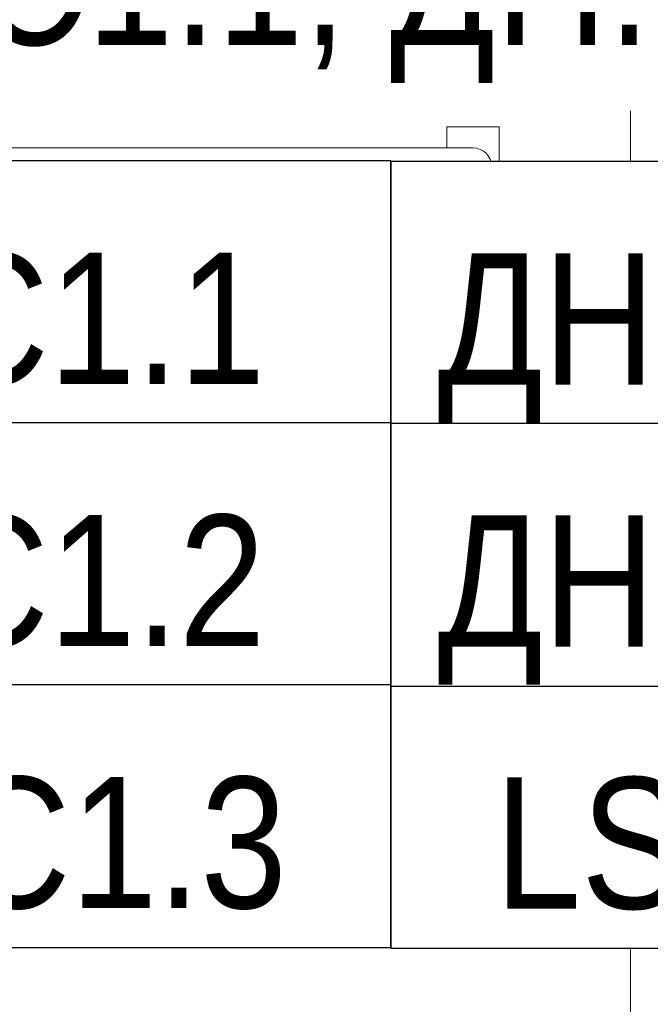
# Model space of a CAD drawing. Header units: millimetres. Extents: x 2069 to 83669, y 801 to 118701.
# Tile 72 of 145: x 43993 to 45195, y 42308 to 44183. Entities that reach past the tile are written whole.
import ezdxf
from ezdxf import colors
from ezdxf.entities.mleader import LeaderData, LeaderLine
from ezdxf.enums import TextEntityAlignment as Align
from ezdxf.math import Vec2, Vec3

# ---------------------------------------------------------------- set-up
doc = ezdxf.new("R2010")
doc.units = ezdxf.units.MM
doc.set_wipeout_variables(frame=1)
doc.linetypes.add('ADSK_Линия сетки', pattern=[25, 20, -2.5, 0, -2.5])
doc.linetypes.add('Штрихпунктир 15 х 2 х 2 мм', pattern=[19, 15, -2, 0, -2])
for name, color, linetype, lineweight in [('КИП_выноска', 6, 'Continuous', 25), ('Оси', 7, 'Continuous', 9), ('Парковка', 7, 'Continuous', 18)]:
    doc.layers.add(name, color=color, linetype=linetype, lineweight=lineweight)
doc.styles.add('Arial', font='arial.ttf', dxfattribs={"width": 0.85, "height": 350})
doc.styles.add('GOST 2.304', font='simplex.shx', dxfattribs={"width": 0.65, "oblique": 15})
doc.styles.get("Standard").update_dxf_attribs({"font": 'arial.ttf'})

# ---------------------------------------------------------------- blocks, each defined once
blk = doc.blocks.new('199_Парковочные места 3 класса и МГН - Малый класс-V22-Оборудование_B2_-11_400__На лист секция 6_-11_400')
at = {"layer": 'Парковка', "color": 253, "true_color": 0xaaaaaa}
for p, q in [((2500, 0), (2500, -5300)), ((2150, -4625), (2150, -4665)), ((2150, -4625), (2250, -4625)), ((2250, -4625), (2250, -4775)), ((300, -4665), (2200, -4665)), ((300, -4735), (2200, -4735)), ((2150, -4735), (2150, -4775)), ((2150, -4775), (2250, -4775)), ((2500, -5300), (0, -5300))]:
    blk.add_line(p, q, dxfattribs=at)
blk.add_arc((2200, -4700), 35, 270, 90, dxfattribs=at)
blk = doc.blocks.new('199_Парковочные места 3 класса и МГН - Средний класс-V31-Оборудование_B2_-11_400__На лист секция 6_-11_400')
at = {"layer": 'Парковка', "color": 253, "true_color": 0xaaaaaa}
for p, q in [((2500, 5300), (0, 5300)), ((2500, 0), (2500, 5300)), ((2150, 4735), (2150, 4775)), ((2150, 4775), (2250, 4775)), ((2250, 4625), (2250, 4775)), ((300, 4735), (2200, 4735)), ((300, 4665), (2200, 4665)), ((2150, 4625), (2150, 4665)), ((2150, 4625), (2250, 4625))]:
    blk.add_line(p, q, dxfattribs=at)
blk.add_arc((2200, 4700), 35, 270, 90, dxfattribs=at)
blk = doc.blocks.new('135_SLK_GD_AR_rvt-1-Оборудование_B2_-11_400__На лист секция 6_-11_400')
at = {"layer": 'Парковка', "color": 253, "lineweight": 18, "true_color": 0xaaaaaa}
for name, p in [('199_Парковочные места 3 класса и МГН - Малый класс-V22-Оборудование_B2_-11_400__На лист секция 6_-11_400', (-13015609.7, -9242250.3)), ('199_Парковочные места 3 класса и МГН - Средний класс-V31-Оборудование_B2_-11_400__На лист секция 6_-11_400', (-13015609.7, -9252900.3))]:
    blk.add_blockref(name, p, dxfattribs=at)
blk = doc.blocks.new('135_SLK_GD_KR_rvt-1-Оборудование_B2_-11_400__На лист секция 6_-11_400')
at = {"layer": 'Оси', "color": 254, "linetype": 'Штрихпунктир 15 х 2 х 2 мм', "true_color": 0xcccccc}
blk.add_line((-13054512.4, -9247100.3), (-12976778.8, -9247100.3), dxfattribs=at)
blk = doc.blocks.new('A$C946fac60')
at = {"layer": 'Оси', "color": 253, "linetype": 'ADSK_Линия сетки', "true_color": 0xaaaaaa}
blk.add_line((78533.6, 20931.6), (800, 20931.6), dxfattribs=at)
at = {"lineweight": 5}
for name in ['135_SLK_GD_KR_rvt-1-Оборудование_B2_-11_400__На лист секция 6_-11_400', '135_SLK_GD_AR_rvt-1-Оборудование_B2_-11_400__На лист секция 6_-11_400']:
    blk.add_blockref(name, (13055312.4, 9268031.9), dxfattribs=at)
blk = doc.blocks.new('_None')
blk = doc.blocks.new('*U216')
at = {"color": 0, "linetype": 'Continuous', "lineweight": 30, "ltscale": 75, "width": 0.85, "flags": 104}
blk.add_attdef('ПРИМЕЧАНИЕ_1', text='', height=2.5, dxfattribs=at).set_placement((8, 3.611), align=Align.BOTTOM_CENTER)
at = {"color": 0, "lineweight": 30, "width": 0.85, "flags": 104}
blk.add_attdef('ПРИМЕЧАНИЕ_2', text='', height=2.5, dxfattribs=at).set_placement((8, -7.53), align=Align.BOTTOM_CENTER)
at = {"color": 0, "lineweight": 30, "style": 'GOST 2.304', "width": 0.85}
for tag, p in [('ИМЯ_КАБЕЛЯ_2', (8, -7.5)), ('ИМЯ_КАБЕЛЯ_3', (8, -12.5)), ('ИМЯ_КАБЕЛЯ_4', (8, -17.5)), ('ИМЯ_КАБЕЛЯ_5', (8, -22.5)), ('ИМЯ_КАБЕЛЯ_6', (8, -27.5)), ('ИМЯ_КАБЕЛЯ_7', (8, -32.5)), ('ИМЯ_КАБЕЛЯ_8', (8, -37.5)), ('ИМЯ_КАБЕЛЯ_9', (8, -42.5))]:
    blk.add_attdef(tag, text='', height=2.5, dxfattribs=at).set_placement(p, align=Align.BOTTOM_CENTER)
at = {"linetype": 'Continuous'}
blk.add_wipeout([(0, 2.5), (16, 2.5), (16, -2.5), (0, -2.5)], dxfattribs=at)
at = {"color": 0}
blk.add_line((0, -2.5), (0, 0), dxfattribs=at)
at = {"color": 0, "linetype": 'Continuous'}
blk.add_lwpolyline([(0, -2.5), (16, -2.5), (16, 2.5), (0, 2.5)], close=True, dxfattribs=at)
at = {"color": 0, "lineweight": 30, "style": 'GOST 2.304', "width": 0.85}
blk.add_attdef('ИМЯ_КАБЕЛЯ_1', text='', height=2.5, dxfattribs=at).set_placement((8, -2.5), align=Align.BOTTOM_CENTER)

msp = doc.modelspace()

# ---------------------------------------------------------------- block references
msp.add_blockref('A$C946fac60', (2954.3, 22822.3))

# ---------------------------------------------------------------- next in the draw order: leaders
at = {"layer": 'КИП_выноска'}
ml = msp.add_multileader_mtext('Standard', dxfattribs=at)
ml.set_content('LSНС1.1...LSНС1.4\\PДН.НС1.1, ДН.НС1.2', color=256, style='Arial')
ml.set_leader_properties(color=256, linetype='ByLayer', lineweight=-1)
ml.set_arrow_properties(name='NONE')
ml.build(insert=Vec2(0, 0))
ml.multileader.update_dxf_attribs({"has_dogleg": 0, "text_left_attachment_type": 6, "text_right_attachment_type": 6, "dogleg_length": 0.5, "arrow_head_size": 300})
ctx = ml.context
ctx.base_point, ctx.char_height, ctx.arrow_head_size, ctx.landing_gap_size, ctx.plane_origin = Vec3(43094, 44493.4), 250, 300, 100, Vec3(48968.1, 41932.8)
ctx.left_attachment, ctx.right_attachment = 6, 6
notes = []
notes.append((ctx, [(0, (1, 1, 0), (43093.5, 44493.4), (1, 0), 0.5, [(0, [(38698.1, 45997.4)], 0, [])])]))
ctx.mtext.insert, ctx.mtext.width, ctx.mtext.flow_direction = Vec3(43194, 44801.7), 3078.848, 5
ctx.mtext.has_bg_fill, ctx.mtext.bg_color, ctx.mtext.bg_scale_factor, ctx.mtext.bg_transparency, ctx.mtext.use_window_bg_color = 1, -1027028792, 1.5, 0, 1
for ctx, leaders in notes:
    for number, flags, end, landing, length, lines in leaders:
        leader = LeaderData()
        leader.index, (leader.has_last_leader_line, leader.has_dogleg_vector, leader.attachment_direction) = number, flags
        leader.last_leader_point, leader.dogleg_vector, leader.dogleg_length = Vec3(end), Vec3(landing), length
        for number, points, colour, breaks in lines:
            line = LeaderLine()
            line.index, line.vertices, line.color, line.breaks = number, Vec3.list(points), colors.encode_raw_color(colour), breaks
            leader.lines.append(line)
        ctx.leaders.append(leader)

# ---------------------------------------------------------------- next in the draw order: block references
ref = msp.add_blockref('*U216', (43100, 43664.1), dxfattribs=dict(at, xscale=100, yscale=100, zscale=100))
ref.add_attrib('ИМЯ_КАБЕЛЯ_1', 'LSНС1.1 ', dxfattribs={"layer": '0', "color": 0, "lineweight": 30, "height": 250, "style": 'Arial', "width": 0.85}).set_placement((43900, 43414.1), align=Align.BOTTOM_CENTER)

# ---------------------------------------------------------------- next in the draw order: block references
ref = msp.add_blockref('*U216', (43100, 43165.1), dxfattribs=dict(at, xscale=100, yscale=100, zscale=100))
ref.add_attrib('ИМЯ_КАБЕЛЯ_1', 'LSНС1.2 ', dxfattribs={"layer": '0', "color": 0, "lineweight": 30, "height": 250, "style": 'Arial', "width": 0.85}).set_placement((43900, 42915.1), align=Align.BOTTOM_CENTER)

# ---------------------------------------------------------------- next in the draw order: block references
ref = msp.add_blockref('*U216', (43100, 42666.1), dxfattribs=dict(at, xscale=100, yscale=100, zscale=100))
ref.add_attrib('ИМЯ_КАБЕЛЯ_1', 'LSНС1.3', dxfattribs={"layer": '0', "color": 0, "lineweight": 30, "height": 250, "style": 'Arial', "width": 0.85}).set_placement((43900, 42416.1), align=Align.BOTTOM_CENTER)

# ---------------------------------------------------------------- next in the draw order: block references
ref = msp.add_blockref('*U216', (44700, 42665.1), dxfattribs=dict(at, xscale=100, yscale=100, zscale=100))
ref.add_attrib('ИМЯ_КАБЕЛЯ_1', 'LSНС1.4', dxfattribs={"layer": '0', "color": 0, "lineweight": 30, "height": 250, "style": 'Arial', "width": 0.85}).set_placement((45500, 42415.1), align=Align.BOTTOM_CENTER)

# ---------------------------------------------------------------- next in the draw order: block references
ref = msp.add_blockref('*U216', (44700, 43663), dxfattribs=dict(at, xscale=100, yscale=100, zscale=100))
ref.add_attrib('ИМЯ_КАБЕЛЯ_1', 'ДН.НС1.1 ', dxfattribs={"layer": '0', "color": 0, "lineweight": 30, "height": 250, "style": 'Arial', "width": 0.85}).set_placement((45500, 43413), align=Align.BOTTOM_CENTER)

# ---------------------------------------------------------------- next in the draw order: block references
ref = msp.add_blockref('*U216', (44700, 43164.1), dxfattribs=dict(at, xscale=100, yscale=100, zscale=100))
ref.add_attrib('ИМЯ_КАБЕЛЯ_1', 'ДН.НС1.2 ', dxfattribs={"layer": '0', "color": 0, "lineweight": 30, "height": 250, "style": 'Arial', "width": 0.85}).set_placement((45500, 42914.1), align=Align.BOTTOM_CENTER)

doc.saveas('drawing.dxf')
